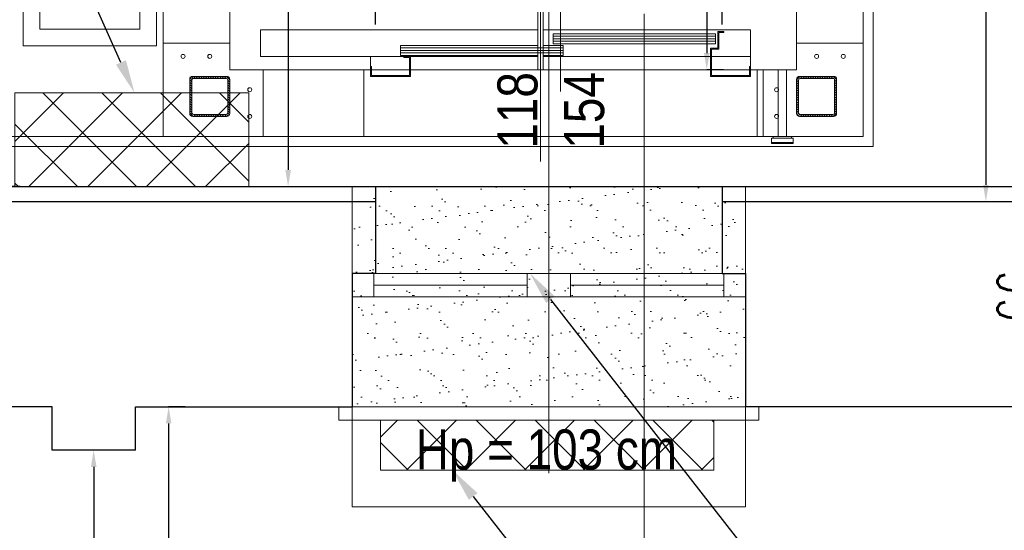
# Model space of a CAD drawing. Header units: millimetres. Extents: x 402 to 79005, y -7782 to 89952.
# Tile 236 of 256: x 26233 to 26528, y 36652 to 36805. Entities that reach past the tile are written whole.
import ezdxf
from ezdxf import colors
from ezdxf.entities.mleader import LeaderData, LeaderLine
from ezdxf.math import Vec2, Vec3

# ---------------------------------------------------------------- set-up
doc = ezdxf.new("R2010")
doc.units = ezdxf.units.MM
doc.header["$LTSCALE"] = 10
doc.linetypes.add('ACAD_ISO04W100', pattern=[30, 24, -3, 0, -3])
doc.linetypes.add('DASHED', pattern=[19.05, 12.7, -6.35])
doc.layers.get('0').update_dxf_attribs({"lineweight": 0})
doc.layers.get('Defpoints').update_dxf_attribs({"color": 253})
for name, color, linetype, lineweight in [('0_A_DŹWIG OSOBOWY', 5, 'Continuous', 0), ('0_A_GRZEJNKI', 6, 'Continuous', 0), ('0_A_OKNA ISTNIEJACE', 7, 'Continuous', 0), ('0_A_PRZEKRÓJ', 5, 'Continuous', 0), ('0_A_WYMIAROWANIE', 1, 'Continuous', 5), ('0_A_ŚCIANY ', 253, 'Continuous', 30), ('0_KANAŁ KLIMATYZACYJNO-WENTYLACYJNY', 7, 'Continuous', 0), ('0_OPISY', 1, 'Continuous', 0), ('0_PROJ DEMONTAŻE', 10, 'Continuous', 0), ('0_PROJ WYBURZENIA', 1, 'Continuous', 0), ('0_SZKLANA ELEWACJA SZYBU WINDOWEGO', 132, 'Continuous', 0), ('0_wymiarowanie', 1, 'Continuous', 0), ('A_SZYB WINDOWY', 7, 'Continuous', 0), ('AS_Belki', 145, 'Continuous', 0), ('AS_Blachy', 30, 'Continuous', 0), ('WIDOKI', 7, 'Continuous', 13)]:
    doc.layers.add(name, color=color, linetype=linetype, lineweight=lineweight)
doc.styles.add('SIMPLEXD', font='simplex.shx', dxfattribs={"width": 0.6})
doc.styles.get("Standard").update_dxf_attribs({"font": 'arial.ttf'})
doc.dimstyles.new('1-100', dxfattribs={"dimtxt": 16, "dimasz": 5, "dimexe": 0, "dimexo": 0, "dimgap": 5, "dimtad": 1, "dimdec": 1, "dimtxsty": 'SIMPLEXD', "dimcen": 5, "dimclrt": 256, "dimadec": 0, "dimazin": 0, "dimtfac": 1, "dimtdec": 0, "dimtix": 1, "dimtmove": 1, "dimatfit": 3, "dimldrblk": 'LP', "dimfxl": 0, "dimarcsym": 0})

# ---------------------------------------------------------------- blocks, each defined once
blk = doc.blocks.new('*D3720')
at = {"layer": '0_A_WYMIAROWANIE', "color": 0, "lineweight": -2}
for p, q in [((26572.52, 37520.12), (26567.52, 37520.12)), ((26567.52, 37515.12), (26567.52, 36755.12)), ((26562.52, 36750.12), (26567.52, 36750.12))]:
    blk.add_line(p, q, dxfattribs=at)
at = {"layer": '0_A_WYMIAROWANIE', "color": 0, "lineweight": 9}
for points in [[(26568.35, 37515.12), (26566.69, 37515.12), (26567.52, 37520.12)], [(26566.69, 36755.12), (26568.35, 36755.12), (26567.52, 36750.12)]]:
    blk.add_solid(points, dxfattribs=at)
at = {"layer": 'Defpoints', "color": 0, "lineweight": 9}
for p in [(26592.65, 37520.12), (26092.65, 36750.12), (26567.52, 36750.12)]:
    blk.add_point(p, dxfattribs=at)
at = {"layer": '0_A_WYMIAROWANIE', "insert": (26554.52, 37135.12), "char_height": 16, "attachment_point": 5, "rotation": 90, "style": 'SIMPLEXD'}
blk.add_mtext('770', dxfattribs=at)
blk = doc.blocks.new('LP')
for p, q in [((0, 1), (0, 0)), ((0, 0), (-1, 0)), ((0, -1), (0, 0)), ((0, 0), (1, 0))]:
    blk.add_line(p, q)
at = {"const_width": 0.2}
blk.add_lwpolyline([(0.707, 0.707), (-0.707, -0.707)], dxfattribs=at)
blk = doc.blocks.new('*D3721')
at = {"layer": '0_A_WYMIAROWANIE', "color": 0, "lineweight": -2}
for p, q in [((26443.65, 36803.17), (26443.65, 36808.17)), ((26587.65, 36808.17), (26448.65, 36808.17)), ((26592.65, 36803.17), (26592.65, 36808.17))]:
    blk.add_line(p, q, dxfattribs=at)
at = {"layer": '0_A_WYMIAROWANIE', "color": 0, "lineweight": 9}
for points in [[(26448.65, 36809.01), (26448.65, 36807.34), (26443.65, 36808.17)], [(26587.65, 36807.34), (26587.65, 36809.01), (26592.65, 36808.17)]]:
    blk.add_solid(points, dxfattribs=at)
at = {"layer": 'Defpoints', "color": 0, "lineweight": 9}
for p in [(26443.65, 36808.17), (26443.65, 36754.62), (26592.65, 36750.12)]:
    blk.add_point(p, dxfattribs=at)
at = {"layer": '0_A_WYMIAROWANIE', "insert": (26518.15, 36821.17), "char_height": 16, "attachment_point": 5, "style": 'SIMPLEXD'}
blk.add_mtext('149', dxfattribs=at)
blk = doc.blocks.new('*D3722')
at = {"layer": '0_A_WYMIAROWANIE', "color": 0, "lineweight": -2}
for p, q in [((26339.65, 36803.17), (26339.65, 36808.17)), ((26438.65, 36808.17), (26344.65, 36808.17)), ((26443.65, 36803.17), (26443.65, 36808.17))]:
    blk.add_line(p, q, dxfattribs=at)
at = {"layer": '0_A_WYMIAROWANIE', "color": 0, "lineweight": 9}
for points in [[(26344.65, 36809.01), (26344.65, 36807.34), (26339.65, 36808.17)], [(26438.65, 36807.34), (26438.65, 36809.01), (26443.65, 36808.17)]]:
    blk.add_solid(points, dxfattribs=at)
at = {"layer": 'Defpoints', "color": 0, "lineweight": 9}
for p in [(26339.65, 36808.17), (26443.65, 36754.62), (26339.65, 36752.3)]:
    blk.add_point(p, dxfattribs=at)
at = {"layer": '0_A_WYMIAROWANIE', "insert": (26391.65, 36821.17), "char_height": 16, "attachment_point": 5, "style": 'SIMPLEXD'}
blk.add_mtext('104', dxfattribs=at)
blk = doc.blocks.new('*D3723')
at = {"layer": '0_A_WYMIAROWANIE', "color": 0, "lineweight": -2}
for p, q in [((26197.65, 36803.17), (26197.65, 36808.17)), ((26334.65, 36808.17), (26202.65, 36808.17)), ((26339.65, 36803.17), (26339.65, 36808.17))]:
    blk.add_line(p, q, dxfattribs=at)
at = {"layer": '0_A_WYMIAROWANIE', "color": 0, "lineweight": 9}
for points in [[(26202.65, 36809.01), (26202.65, 36807.34), (26197.65, 36808.17)], [(26334.65, 36807.34), (26334.65, 36809.01), (26339.65, 36808.17)]]:
    blk.add_solid(points, dxfattribs=at)
at = {"layer": 'Defpoints', "color": 0, "lineweight": 9}
for p in [(26197.65, 36808.17), (26339.65, 36752.3), (26197.65, 36750.86)]:
    blk.add_point(p, dxfattribs=at)
at = {"layer": '0_A_WYMIAROWANIE', "insert": (26268.65, 36821.17), "char_height": 16, "attachment_point": 5, "style": 'SIMPLEXD'}
blk.add_mtext('142', dxfattribs=at)
blk = doc.blocks.new('*D3728')
at = {"layer": '0_A_WYMIAROWANIE', "color": 0, "lineweight": -2}
for p, q in [((26308.45, 37135.62), (26313.45, 37135.62)), ((26313.45, 37130.62), (26313.45, 36759.62)), ((26308.45, 36754.62), (26313.45, 36754.62))]:
    blk.add_line(p, q, dxfattribs=at)
at = {"layer": '0_A_WYMIAROWANIE', "color": 0, "lineweight": 9}
for points in [[(26314.29, 37130.62), (26312.62, 37130.62), (26313.45, 37135.62)], [(26312.62, 36759.62), (26314.29, 36759.62), (26313.45, 36754.62)]]:
    blk.add_solid(points, dxfattribs=at)
at = {"layer": 'Defpoints', "color": 0, "lineweight": 9}
for p in [(26294.14, 37135.62), (26294.14, 36754.62), (26313.45, 36754.62)]:
    blk.add_point(p, dxfattribs=at)
at = {"layer": '0_A_WYMIAROWANIE', "insert": (26300.45, 36945.12), "char_height": 16, "attachment_point": 5, "rotation": 90, "style": 'SIMPLEXD'}
blk.add_mtext('381', dxfattribs=at)
blk = doc.blocks.new('*D3731')
at = {"layer": '0_A_WYMIAROWANIE', "color": 0, "lineweight": -2}
for p, q in [((26233.12, 37597.62), (26228.12, 37597.62)), ((26228.12, 37592.62), (26228.12, 36759.62)), ((26233.12, 36754.62), (26228.12, 36754.62))]:
    blk.add_line(p, q, dxfattribs=at)
at = {"layer": '0_A_WYMIAROWANIE', "color": 0, "lineweight": 9}
for points in [[(26228.95, 37592.62), (26227.29, 37592.62), (26228.12, 37597.62)], [(26227.29, 36759.62), (26228.95, 36759.62), (26228.12, 36754.62)]]:
    blk.add_solid(points, dxfattribs=at)
at = {"layer": 'Defpoints', "color": 0, "lineweight": 9}
for p in [(26235.65, 37597.62), (26228.12, 36754.62), (26279.21, 36754.62)]:
    blk.add_point(p, dxfattribs=at)
at = {"layer": '0_A_WYMIAROWANIE', "insert": (26215.12, 37176.12), "char_height": 16, "attachment_point": 5, "rotation": 90, "style": 'SIMPLEXD'}
blk.add_mtext('843', dxfattribs=at)
blk = doc.blocks.new('*D3737')
at = {"layer": '0_A_WYMIAROWANIE', "color": 0, "lineweight": -2}
for p, q in [((26542.19, 36754.62), (26547.19, 36754.62)), ((26547.19, 36749.62), (26547.19, 36693.62)), ((26542.19, 36688.62), (26547.19, 36688.62))]:
    blk.add_line(p, q, dxfattribs=at)
at = {"layer": '0_A_WYMIAROWANIE', "color": 0, "lineweight": 9}
for points in [[(26548.02, 36749.62), (26546.36, 36749.62), (26547.19, 36754.62)], [(26546.36, 36693.62), (26548.02, 36693.62), (26547.19, 36688.62)]]:
    blk.add_solid(points, dxfattribs=at)
at = {"layer": 'Defpoints', "color": 0, "lineweight": 9}
for p in [(26439.39, 36754.62), (26445.95, 36688.62), (26547.19, 36688.62)]:
    blk.add_point(p, dxfattribs=at)
at = {"layer": '0_A_WYMIAROWANIE', "insert": (26534.19, 36721.62), "char_height": 16, "attachment_point": 5, "rotation": 90, "style": 'SIMPLEXD'}
blk.add_mtext('66', dxfattribs=at)
blk = doc.blocks.new('*D3740')
at = {"layer": '0_A_WYMIAROWANIE', "color": 0, "lineweight": -2}
for p, q in [((26255.15, 36675.62), (26255.15, 36675.62)), ((26255.15, 36670.62), (26255.15, 36469.62)), ((26250.15, 36464.62), (26255.15, 36464.62))]:
    blk.add_line(p, q, dxfattribs=at)
at = {"layer": '0_A_WYMIAROWANIE', "color": 0, "lineweight": 9}
for points in [[(26255.99, 36670.62), (26254.32, 36670.62), (26255.15, 36675.62)], [(26254.32, 36469.62), (26255.99, 36469.62), (26255.15, 36464.62)]]:
    blk.add_solid(points, dxfattribs=at)
at = {"layer": 'Defpoints', "color": 0, "lineweight": 9}
for p in [(26255.15, 36675.62), (26244.18, 36464.62), (26255.15, 36464.62)]:
    blk.add_point(p, dxfattribs=at)
at = {"layer": '0_A_WYMIAROWANIE', "insert": (26242.15, 36570.12), "char_height": 16, "attachment_point": 5, "rotation": 90, "style": 'SIMPLEXD'}
blk.add_mtext('211', dxfattribs=at)
blk = doc.blocks.new('*D3741')
at = {"layer": '0_A_WYMIAROWANIE', "color": 0, "lineweight": -2}
for p, q in [((26282.62, 36688.62), (26277.62, 36688.62)), ((26277.62, 36683.62), (26277.62, 36469.62)), ((26282.62, 36464.62), (26277.62, 36464.62))]:
    blk.add_line(p, q, dxfattribs=at)
at = {"layer": '0_A_WYMIAROWANIE', "color": 0, "lineweight": 9}
for points in [[(26278.45, 36683.62), (26276.79, 36683.62), (26277.62, 36688.62)], [(26276.79, 36469.62), (26278.45, 36469.62), (26277.62, 36464.62)]]:
    blk.add_solid(points, dxfattribs=at)
at = {"layer": 'Defpoints', "color": 0, "lineweight": 9}
for p in [(26300.15, 36688.62), (26277.62, 36464.62), (26297.53, 36464.62)]:
    blk.add_point(p, dxfattribs=at)
at = {"layer": '0_A_WYMIAROWANIE', "insert": (26264.62, 36576.62), "char_height": 16, "attachment_point": 5, "rotation": 90, "style": 'SIMPLEXD'}
blk.add_mtext('224', dxfattribs=at)
blk = doc.blocks.new('zw$BBA8')
for p, q in [((630.1, 106.1), (630.1, 3306.1)), ((-501.9, 3231.1), (-501.9, 181.1)), ((1598.1, 181.1), (1598.1, 3231.1)), ((-301.9, 381.1), (-301.9, 3031.1)), ((1398.1, 3031.1), (1398.1, 381.1)), ((622.1, 2090.1), (622.1, 381.1)), ((638.1, 381.1), (638.1, 2090.1)), ((-301.9, 991.1), (-301.9, 381.1)), ((1398.1, 381.1), (1398.1, 837.4)), ((690.1, 691.1), (690.1, 316.1)), ((622.1, 501.1), (-209.9, 501.1)), ((-209.9, 501.1), (-209.9, 421.1)), ((1260.1, 501.1), (638.1, 501.1)), ((1155, 489.1), (667.6, 489.1)), ((667.6, 489.1), (667.6, 459.1)), ((667.6, 481.6), (1155.1, 481.6)), ((667.6, 474.1), (1155.1, 474.1)), ((1155, 459.1), (1155, 489.1)), ((1180.1, 496.1), (1162.1, 496.1)), ((1162.1, 496.1), (1162.1, 446.1)), ((1165.1, 493.1), (1180.1, 493.1)), ((1165.1, 443.1), (1165.1, 493.1)), ((1180.1, 493.1), (1180.1, 496.1)), ((1260.1, 421.1), (1260.1, 501.1)), ((622.1, 454.1), (210.1, 454.1)), ((210.1, 454.1), (210.1, 424.1)), ((210.1, 446.6), (697.6, 446.6)), ((697.5, 454.1), (638.1, 454.1)), ((667.6, 466.6), (1155.1, 466.6)), ((667.6, 459.1), (1155, 459.1)), ((697.5, 424.1), (697.5, 454.1)), ((1140.1, 446.1), (1140.1, 361.1)), ((1162.1, 446.1), (1140.1, 446.1)), ((1143.1, 364.1), (1143.1, 443.1)), ((1143.1, 443.1), (1165.1, 443.1)), ((-209.9, 421.1), (622.1, 421.1)), ((120.1, 421.1), (120.1, 391.1)), ((220.1, 421.1), (120.1, 421.1)), ((210.1, 439.1), (697.6, 439.1)), ((210.1, 431.6), (697.6, 431.6)), ((210.1, 424.1), (622.1, 424.1)), ((240.1, 421.1), (220.1, 421.1)), ((220.1, 421.1), (220.1, 418.1)), ((220.1, 418.1), (237.1, 418.1)), ((237.1, 418.1), (237.1, 364.1)), ((240.1, 361.1), (240.1, 421.1)), ((622.1, 421.1), (240.1, 421.1)), ((638.1, 424.1), (697.5, 424.1)), ((638.1, 421.1), (1140.1, 421.1)), ((1140.1, 421.1), (638.1, 421.1)), ((1143.1, 421.1), (1260.1, 421.1)), ((1260.1, 421.1), (1143.1, 421.1)), ((1260.1, 391.1), (1260.1, 421.1)), ((123.1, 391.1), (120.1, 391.1)), ((120.1, 391.1), (120.1, 361.1)), ((123.1, 364.1), (123.1, 391.1)), ((1260.1, 391.1), (1257.1, 391.1)), ((1257.1, 391.1), (1257.1, 364.1)), ((1260.1, 361.1), (1260.1, 391.1)), ((-301.9, 381.1), (120.1, 381.1)), ((100.1, 381.1), (-301.9, 381.1)), ((100.1, 181.1), (100.1, 381.1)), ((100.1, 381.1), (100.1, 301.1)), ((120.1, 381.1), (100.1, 381.1)), ((120.1, 361.1), (240.1, 361.1)), ((237.1, 381.1), (123.1, 381.1)), ((237.1, 364.1), (123.1, 364.1)), ((1140.1, 381.1), (240.1, 381.1)), ((622.1, 381.1), (638.1, 381.1)), ((1140.1, 361.1), (1260.1, 361.1)), ((1257.1, 381.1), (1143.1, 381.1)), ((1257.1, 364.1), (1143.1, 364.1)), ((1260.1, 381.1), (1398.1, 381.1)), ((1280.1, 381.1), (1260.1, 381.1)), ((1342.6, 381.1), (1280.1, 381.1)), ((1280.1, 381.1), (1280.1, 181.1)), ((1280.1, 301.1), (1280.1, 381.1)), ((1367.6, 381.1), (1342.6, 381.1)), ((1342.6, 181.1), (1342.6, 381.1)), ((1398.1, 381.1), (1367.6, 381.1)), ((1367.6, 381.1), (1367.6, 181.1)), ((100.1, 301.1), (100.1, 181.1)), ((1280.1, 181.1), (1280.1, 301.1)), ((-501.9, 181.1), (-301.9, 181.1)), ((-301.9, 181.1), (100.1, 181.1)), ((100.1, 181.1), (1280.1, 181.1)), ((1280.1, 181.1), (1342.6, 181.1)), ((1327.6, 181.1), (1327.6, 176.1)), ((1382.6, 181.1), (1327.6, 181.1)), ((1342.6, 181.1), (1367.6, 181.1)), ((1367.6, 181.1), (1398.1, 181.1)), ((1382.6, 176.1), (1382.6, 181.1)), ((1398.1, 181.1), (1598.1, 181.1)), ((1322.6, 176.1), (1322.6, 163.1)), ((1387.6, 176.1), (1322.6, 176.1)), ((1322.6, 163.1), (1322.6, 160.1)), ((1387.6, 163.1), (1322.6, 163.1)), ((1322.6, 163.1), (1387.6, 163.1)), ((1322.6, 160.1), (1387.6, 160.1)), ((1327.6, 176.1), (1382.6, 176.1)), ((1387.6, 163.1), (1387.6, 176.1)), ((1387.6, 160.1), (1387.6, 163.1))]:
    blk.add_line(p, q)
blk = doc.blocks.new('*D3957')
at = {"layer": '0_wymiarowanie', "color": 0, "lineweight": -2}
for p, q in [((26444.01, 37054.66), (26439.01, 37054.66)), ((26439.01, 37049.66), (26439.01, 36794.66)), ((26444.01, 36789.66), (26439.01, 36789.66))]:
    blk.add_line(p, q, dxfattribs=at)
at = {"layer": '0_wymiarowanie', "color": 0, "lineweight": 9}
for points in [[(26439.85, 37049.66), (26438.18, 37049.66), (26439.01, 37054.66)], [(26438.18, 36794.66), (26439.85, 36794.66), (26439.01, 36789.66)]]:
    blk.add_solid(points, dxfattribs=at)
at = {"layer": 'Defpoints', "color": 0, "lineweight": 9}
for p in [(26453.11, 37054.66), (26439.01, 36789.66), (26447.08, 36789.66)]:
    blk.add_point(p, dxfattribs=at)
at = {"layer": '0_wymiarowanie', "insert": (26426.01, 36922.16), "char_height": 16, "attachment_point": 5, "rotation": 90, "style": 'SIMPLEXD'}
blk.add_mtext('265', dxfattribs=at)
blk = doc.blocks.new('*D4047')
at = {"layer": '0_A_WYMIAROWANIE', "color": 0, "lineweight": -2}
for p, q in [((26517.71, 37077.66), (26522.71, 37077.66)), ((26522.71, 37072.66), (26522.71, 36755.12)), ((26517.71, 36750.12), (26522.71, 36750.12))]:
    blk.add_line(p, q, dxfattribs=at)
at = {"layer": '0_A_WYMIAROWANIE', "color": 0, "lineweight": 9}
for points in [[(26523.54, 37072.66), (26521.88, 37072.66), (26522.71, 37077.66)], [(26521.88, 36755.12), (26523.54, 36755.12), (26522.71, 36750.12)]]:
    blk.add_solid(points, dxfattribs=at)
at = {"layer": 'Defpoints', "color": 0, "lineweight": 9}
for p in [(26488.95, 37077.66), (26488.95, 36750.12), (26522.71, 36750.12)]:
    blk.add_point(p, dxfattribs=at)
at = {"layer": '0_A_WYMIAROWANIE', "insert": (26508.19, 36913.89), "char_height": 16, "attachment_point": 5, "rotation": 90, "style": 'SIMPLEXD'}
blk.add_mtext('327,5', dxfattribs=at)

msp = doc.modelspace()

# ---------------------------------------------------------------- hatches: boundary and pattern name
at = {"layer": '0_PROJ DEMONTAŻE', "ltscale": 100}
h = msp.add_hatch(dxfattribs=at)
h.set_pattern_fill('ANSI37', color=256, scale=100, style=0)
h.set_pattern_definition([(45, (39395.153, 33226.388), (-8.838835, 8.838835), []), (135, (39395.153, 33226.388), (-8.838835, -8.838835), [])])
h.paths.add_polyline_path([(26231.532, 36754.619), (26301.653, 36754.619), (26301.653, 36782.708), (26231.532, 36782.708)])
at = {"layer": '0_PROJ WYBURZENIA', "ltscale": 100}
h = msp.add_hatch(dxfattribs=at)
h.set_pattern_fill('AR-SAND', color=256, scale=0.2, style=0)
h.set_pattern_definition([(37.5, (-2327.918, -8476.062), (-0.3200063, 9.7882647), [0, -7.7216, 0, -8.636, 0, -8.255]), (7.5, (-2327.918, -8476.062), (8.9904657, 14.336502), [0, -4.1656, 0, -6.9596, 0, -2.667]), (327.5, (-2334.167, -8476.062), (15.8198474, 0.0287437), [0, -2.54, 0, -9.144, 0, -11.938]), (317.5, (-2334.167, -8476.062), (15.271129, 4.4585865), [0, -1.27, 0, -5.9944, 0, -6.858])])
h.paths.add_polyline_path([(26332.653, 36688.619), (26450.61, 36688.619), (26450.61, 36754.619), (26332.653, 36754.619)])
at = {"layer": '0_PROJ WYBURZENIA', "lineweight": 0, "ltscale": 100}
h = msp.add_hatch(dxfattribs=at)
h.set_pattern_fill('ANSI37', color=256, scale=100, style=0)
h.set_pattern_definition([(45, (27445.222, 38826.557), (-8.838835, 8.838835), []), (135, (27445.222, 38826.557), (-8.838835, -8.838835), [])])
h.paths.add_polyline_path([(26341.153, 36669.619), (26441.153, 36669.619), (26441.153, 36684.619), (26341.153, 36684.619)])
at = {"layer": 'AS_Belki'}
h = msp.add_hatch(dxfattribs=at)
h.set_pattern_fill('HYPECUTREGION', color=10, scale=0.5, angle=270, style=0, pattern_type=2)
h.set_pattern_definition([(315, (26323.57455, 36781.65965), (0.3535534, 0.3535534), [])])
h.paths.add_polyline_path([(26295.953, 36776.56), (26295.953, 36786.76, 0.4142136), (26295.053, 36787.66), (26284.853, 36787.66, 0.4142136), (26283.953, 36786.76), (26283.953, 36776.56, 0.4142136), (26284.853, 36775.66), (26295.053, 36775.66, 0.4142136)], flags=0)
h.paths.add_polyline_path([(26295.353, 36786.46), (26295.353, 36776.86, -0.4142136), (26294.753, 36776.26), (26285.153, 36776.26, -0.4142136), (26284.553, 36776.86), (26284.553, 36786.46, -0.4142136), (26285.153, 36787.06), (26294.753, 36787.06, -0.4142136)], flags=0)
h = msp.add_hatch(dxfattribs=at)
h.set_pattern_fill('HYPECUTREGION', color=10, scale=0.5, angle=270, style=0, pattern_type=2)
h.set_pattern_definition([(225, (26438.3318, 36781.65965), (-0.3535534, 0.3535534), [])])
h.paths.add_polyline_path([(26465.953, 36776.56), (26465.953, 36786.76, -0.4142136), (26466.853, 36787.66), (26477.053, 36787.66, -0.4142136), (26477.953, 36786.76), (26477.953, 36776.56, -0.4142136), (26477.053, 36775.66), (26466.853, 36775.66, -0.4142136)], flags=0)
h.paths.add_polyline_path([(26466.553, 36786.46), (26466.553, 36776.86, 0.4142136), (26467.153, 36776.26), (26476.753, 36776.26, 0.4142136), (26477.353, 36776.86), (26477.353, 36786.46, 0.4142136), (26476.753, 36787.06), (26467.153, 36787.06, 0.4142136)], flags=0)

# ---------------------------------------------------------------- linework, layer by layer
at = {"color": 1, "linetype": 'DASHED', "lineweight": 0}
msp.add_lwpolyline([(26450.653, 36688.619), (26450.653, 36658.619), (26332.653, 36658.619), (26332.653, 36688.619)], dxfattribs=at)
at = {"layer": '0_A_DŹWIG OSOBOWY', "lineweight": 0}
for points in [[(26275.953, 37074.66), (26485.953, 37074.66), (26485.953, 36769.66), (26275.953, 36769.66)], [(26295.953, 36789.66), (26465.953, 36789.66), (26465.953, 37054.66), (26295.953, 37054.66)]]:
    msp.add_lwpolyline(points, close=True, dxfattribs=at)
at = {"layer": '0_A_GRZEJNKI', "lineweight": 0}
msp.add_lwpolyline([(26341.153, 36684.619), (26441.153, 36684.619), (26441.153, 36669.619), (26341.153, 36669.619), (26341.153, 36684.619)], dxfattribs=at)
at = {"layer": '0_A_OKNA ISTNIEJACE', "color": 1, "lineweight": 0}
for points in [[(26332.653, 36721.619), (26450.653, 36721.619), (26450.653, 36728.619), (26332.653, 36728.619), (26332.653, 36721.619)], [(26385.153, 36725.118), (26339.153, 36725.118)], [(26385.153, 36725.118), (26339.197, 36725.118)], [(26444.11, 36725.118), (26398.153, 36725.118)]]:
    msp.add_lwpolyline(points, dxfattribs=at)
for points in [[(26332.653, 36728.617), (26339.153, 36728.617), (26339.153, 36721.619), (26332.653, 36721.619)], [(26385.153, 36728.617), (26391.653, 36728.617), (26391.653, 36721.619), (26385.153, 36721.619)], [(26391.653, 36728.617), (26398.153, 36728.617), (26398.153, 36721.619), (26391.653, 36721.619)], [(26444.11, 36728.617), (26450.61, 36728.617), (26450.61, 36721.619), (26444.11, 36721.619)]]:
    msp.add_lwpolyline(points, close=True, dxfattribs=at)
at = {"layer": '0_A_PRZEKRÓJ', "linetype": 'ACAD_ISO04W100', "lineweight": 9}
msp.add_lwpolyline([(26294.097, 37637.615), (26294.097, 37106.518), (26420.243, 37106.518), (26420.243, 36358.249)], dxfattribs=at)
at = {"layer": '0_A_PRZEKRÓJ', "color": 1, "lineweight": 0}
for points in [[(26391.653, 36668.762), (26391.653, 36811.003)], [(26444.11, 36725.118), (26398.153, 36725.118)], [(26332.653, 36688.619), (26328.653, 36688.619), (26328.653, 36684.619), (26450.653, 36684.619), (26454.653, 36684.619), (26454.653, 36688.619)]]:
    msp.add_lwpolyline(points, dxfattribs=at)
at = {"layer": '0_A_WYMIAROWANIE', "lineweight": 9}
msp.add_lwpolyline([(26208.953, 37077.66), (26488.953, 37077.66), (26488.953, 36766.66), (26208.953, 36766.66)], close=True, dxfattribs=at)
at = {"layer": '0_A_ŚCIANY ', "lineweight": 30}
msp.add_line((26697.835, 36688.619), (26450.653, 36688.619), dxfattribs=at)
for points in [[(25997.153, 37221.198), (25997.153, 36754.619), (26588.153, 36754.619), (26588.153, 37522.198)], [(26443.653, 36750.119), (26592.653, 36750.119), (26592.653, 37520.119)], [(26339.653, 36754.619), (26339.653, 36728.619)], [(26443.653, 36754.619), (26443.653, 36728.619)], [(26197.653, 36750.119), (26339.653, 36750.119)], [(26339.653, 36728.619), (26332.653, 36728.619), (26332.653, 36688.619)], [(26443.653, 36728.619), (26450.653, 36728.619), (26450.653, 36688.619)], [(26267.653, 36675.619), (26242.653, 36675.619), (26242.653, 36688.619), (26204.153, 36688.619), (26204.153, 36688.619)], [(26267.653, 36675.619), (26267.653, 36688.619), (26332.653, 36688.619), (26332.653, 36688.619)]]:
    msp.add_lwpolyline(points, dxfattribs=at)
at = {"layer": '0_KANAŁ KLIMATYZACYJNO-WENTYLACYJNY', "ltscale": 10}
msp.add_lwpolyline([(26273.953, 36916.815), (26233.953, 36916.815), (26233.953, 36796.815), (26273.953, 36796.815)], close=True, dxfattribs=at)
msp.add_lwpolyline([(26268.953, 36911.815), (26238.953, 36911.815), (26238.953, 36801.815), (26268.953, 36801.815), (26268.953, 36911.815)], dxfattribs=at)
at = {"layer": '0_PROJ DEMONTAŻE', "linetype": 'DASHED', "lineweight": 0}
msp.add_lwpolyline([(26341.153, 36669.619), (26441.153, 36669.619), (26441.153, 36684.619), (26341.153, 36684.619)], close=True, dxfattribs=at)
at = {"layer": '0_PROJ WYBURZENIA', "linetype": 'DASHED'}
for points in [[(26231.532, 36754.619), (26301.653, 36754.619), (26301.653, 36782.708), (26231.532, 36782.708)], [(26332.653, 36688.619), (26450.61, 36688.619), (26450.61, 36754.619), (26332.653, 36754.619)]]:
    msp.add_lwpolyline(points, close=True, dxfattribs=at)
at = {"layer": '0_SZKLANA ELEWACJA SZYBU WINDOWEGO'}
for points in [[(26208.953, 37077.66), (26488.953, 37077.66), (26488.953, 36766.66), (26208.953, 36766.66)], [(26211.953, 37074.66), (26485.953, 37074.66), (26485.953, 36769.66), (26211.953, 36769.66)]]:
    msp.add_lwpolyline(points, close=True, dxfattribs=at)
at = {"layer": 'AS_Belki', "color": 10, "linetype": 'ACAD_ISO04W100', "ltscale": 0.25}
for p, q in [((26283.953, 36787.66), (26283.953, 36787.66)), ((26477.953, 36787.66), (26477.953, 36787.66))]:
    msp.add_line(p, q, dxfattribs=at)
at = {"layer": 'AS_Belki', "linetype": 'Continuous', "ltscale": 0.25}
for p, q in [((26283.953, 36786.76), (26283.953, 36776.56)), ((26284.553, 36776.86), (26284.553, 36786.46)), ((26295.053, 36787.66), (26284.853, 36787.66)), ((26285.153, 36787.06), (26294.753, 36787.06)), ((26295.353, 36786.46), (26295.353, 36776.86)), ((26295.953, 36786.76), (26295.953, 36776.56)), ((26465.953, 36786.76), (26465.953, 36776.56)), ((26466.553, 36786.46), (26466.553, 36776.86)), ((26466.853, 36787.66), (26477.053, 36787.66)), ((26476.753, 36787.06), (26467.153, 36787.06)), ((26477.353, 36776.86), (26477.353, 36786.46)), ((26477.953, 36786.76), (26477.953, 36776.56)), ((26284.853, 36775.66), (26295.053, 36775.66)), ((26294.753, 36776.26), (26285.153, 36776.26)), ((26477.053, 36775.66), (26466.853, 36775.66)), ((26467.153, 36776.26), (26476.753, 36776.26))]:
    msp.add_line(p, q, dxfattribs=at)
for centre, start, end in [((26284.853, 36786.76), 90, 180), ((26295.053, 36786.76), 0, 90), ((26466.853, 36786.76), 90, 180), ((26477.053, 36786.76), 0, 90), ((26284.853, 36776.56), 180, 270), ((26295.053, 36776.56), 270, 0), ((26466.853, 36776.56), 180, 270), ((26477.053, 36776.56), 270, 0)]:
    msp.add_arc(centre, 0.9, start, end, dxfattribs=at)
at = {"layer": 'AS_Belki', "linetype": 'Continuous', "ltscale": 0.25, "extrusion": (-1.13465e-13, 4.70906e-14, -1)}
msp.add_arc((-26285.153, 36786.46, 0), 0.6, 0, 90, dxfattribs=at)
at = {"layer": 'AS_Belki', "linetype": 'Continuous', "ltscale": 0.25, "extrusion": (1.92393e-13, 7.57912e-14, -1)}
msp.add_arc((-26294.753, 36786.46, 0), 0.6, 90, 180, dxfattribs=at)
at = {"layer": 'AS_Belki', "linetype": 'Continuous', "ltscale": 0.25, "extrusion": (-1.92393e-13, 7.57912e-14, -1)}
msp.add_arc((-26467.153, 36786.46, 0), 0.6, 0, 90, dxfattribs=at)
at = {"layer": 'AS_Belki', "linetype": 'Continuous', "ltscale": 0.25, "extrusion": (1.13465e-13, 4.70906e-14, -1)}
msp.add_arc((-26476.753, 36786.46, 0), 0.6, 90, 180, dxfattribs=at)
at = {"layer": 'AS_Belki', "linetype": 'Continuous', "ltscale": 0.25, "extrusion": (-7.55692e-14, -3.13938e-14, -1)}
msp.add_arc((-26285.153, 36776.86, 0), 0.6, 270, 0, dxfattribs=at)
at = {"layer": 'AS_Belki', "linetype": 'Continuous', "ltscale": 0.25, "extrusion": (7.87064e-14, -1.89478e-13, -1)}
msp.add_arc((-26294.753, 36776.86, 0), 0.6, 180, 270, dxfattribs=at)
at = {"layer": 'AS_Belki', "linetype": 'Continuous', "ltscale": 0.25, "extrusion": (-7.87064e-14, -1.89478e-13, -1)}
msp.add_arc((-26467.153, 36776.86, 0), 0.6, 270, 0, dxfattribs=at)
at = {"layer": 'AS_Belki', "linetype": 'Continuous', "ltscale": 0.25, "extrusion": (7.55692e-14, -3.13938e-14, -1)}
msp.add_arc((-26476.753, 36776.86), 0.6, 180, 270, dxfattribs=at)
at = {"layer": 'AS_Blachy', "linetype": 'Continuous', "ltscale": 0.25}
for p, q in [((26295.953, 36797.66), (26275.953, 36797.66)), ((26465.953, 36797.66), (26485.953, 36797.66)), ((26305.953, 36769.66), (26305.953, 36789.66)), ((26455.953, 36769.66), (26455.953, 36789.66))]:
    msp.add_line(p, q, dxfattribs=at)
at = {"layer": 'WIDOKI'}
for centre in [(26281.953, 36793.66), (26289.953, 36793.66), (26471.953, 36793.66), (26479.953, 36793.66), (26301.953, 36783.66), (26459.953, 36783.66), (26301.953, 36775.66), (26459.953, 36775.66)]:
    msp.add_circle(centre, 0.6, dxfattribs=at)

# ---------------------------------------------------------------- block references
at = {"layer": 'A_SZYB WINDOWY', "xscale": 0.09999999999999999, "yscale": 0.09999999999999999, "zscale": 0.09999999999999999}
msp.add_blockref('zw$BBA8', (26326.147, 36751.549), dxfattribs=at)

# ---------------------------------------------------------------- texts
at = {"color": 1, "lineweight": 30, "ltscale": 100, "insert": (26376.223, 36777.482), "char_height": 12, "width": 185.4507, "attachment_point": 2, "rotation": 90}
msp.add_mtext('{\\fArial Narrow|b0|i0|c238|p34;118\\P154}', dxfattribs=at)
at = {"color": 1, "lineweight": 30, "ltscale": 100, "insert": (26390.904, 36681.827), "char_height": 12, "width": 185.4507, "attachment_point": 2}
msp.add_mtext('{\\fArial Narrow|b0|i0|c238|p34;Hp = 103 cm}', dxfattribs=at)

# ---------------------------------------------------------------- dimensions: what is measured, and where the dimension line sits
at = {"layer": '0_A_WYMIAROWANIE', "color": 1}
for base, p1, p2, picture, middle in [((26228.119, 36754.619), (26235.655, 37597.619), (26279.211, 36754.619), '*D3731', (26215.119, 37176.119)), ((26567.521, 36750.119), (26592.653, 37520.119), (26092.653, 36750.119), '*D3720', (26554.521, 37135.119)), ((26313.454, 36754.619), (26294.136, 37135.619), (26294.136, 36754.619), '*D3728', (26300.454, 36945.119)), ((26522.709, 36750.119), (26488.953, 37077.66), (26488.953, 36750.119), '*D4047', (26508.185, 36913.889)), ((26547.189, 36688.619), (26439.388, 36754.619), (26445.945, 36688.619), '*D3737', (26534.189, 36721.619))]:
    dim = msp.add_linear_dim(base=base, p1=p1, p2=p2, angle=90, dimstyle='1-100', dxfattribs=at)
    dim.commit()
    dim.dimension.update_dxf_attribs({"geometry": picture, "text_midpoint": middle})
for base, p1, p2, picture, middle in [((26197.653, 36808.174), (26339.653, 36752.305), (26197.653, 36750.86), '*D3723', (26268.653, 36821.174)), ((26339.653, 36808.174), (26443.653, 36754.619), (26339.653, 36752.305), '*D3722', (26391.653, 36821.174)), ((26443.653, 36808.174), (26592.653, 36750.119), (26443.653, 36754.619), '*D3721', (26518.153, 36821.174))]:
    dim = msp.add_linear_dim(base=base, p1=p1, p2=p2, dimstyle='1-100', dxfattribs=at)
    dim.commit()
    dim.dimension.update_dxf_attribs({"geometry": picture, "text_midpoint": middle})
at = {"layer": '0_A_WYMIAROWANIE'}
for base, p1, p2, picture, middle in [((26277.62, 36464.619), (26300.153, 36688.619), (26297.531, 36464.619), '*D3741', (26264.62, 36576.619)), ((26255.153, 36464.619), (26255.153, 36675.619), (26244.179, 36464.619), '*D3740', (26242.153, 36570.119))]:
    dim = msp.add_linear_dim(base=base, p1=p1, p2=p2, angle=90, dimstyle='1-100', dxfattribs=at)
    dim.commit()
    dim.dimension.update_dxf_attribs({"geometry": picture, "text_midpoint": middle})
at = {"layer": '0_wymiarowanie'}
dim = msp.add_linear_dim(base=(26439.012, 36789.66), p1=(26453.109, 37054.66), p2=(26447.077, 36789.66), angle=90, dimstyle='1-100', dxfattribs=at)
dim.commit()
dim.dimension.update_dxf_attribs({"geometry": '*D3957', "text_midpoint": (26426.012, 36922.16)})

# ---------------------------------------------------------------- leaders
at = {"layer": '0_OPISY', "color": 5, "lineweight": 0}
ml = msp.add_multileader_mtext('Standard', dxfattribs=at)
ml.set_content('demontaż  klimatyzatorów', color=5)
ml.set_leader_properties()
ml.build(insert=Vec2(0, 0))
ml.multileader.update_dxf_attribs({"dogleg_length": 0.36, "arrow_head_size": 10})
ctx = ml.context
ctx.base_point, ctx.char_height, ctx.arrow_head_size, ctx.landing_gap_size, ctx.plane_origin = Vec3(26043.932, 36921.76), 10, 10, 0.09, Vec3(26081.341, 36897.225)
ctx.text_align_type = 2
notes = []
notes.append((ctx, [(0, (1, 1, 0), (26205.379, 36921.76), (-1, 0), 0.36, [(0, [(26267.402, 36782.708)], 0, [])])]))
ctx.mtext.insert, ctx.mtext.alignment, ctx.mtext.flow_direction = Vec3(26204.929, 36928.23), 3, 5
ml = msp.add_multileader_mtext('Standard', dxfattribs=at)
ml.set_content('demontaż  stolarki okiennej ', color=5)
ml.set_leader_properties()
ml.build(insert=Vec2(0, 0))
ml.multileader.update_dxf_attribs({"dogleg_length": 0.36, "arrow_head_size": 10})
ctx = ml.context
ctx.base_point, ctx.char_height, ctx.arrow_head_size, ctx.landing_gap_size, ctx.plane_origin = Vec3(26491.3, 36594.451), 10, 10, 0.09, Vec3(26199.902, 36843.134)
notes.append((ctx, [(0, (1, 1, 0), (26490.94, 36594.451), (1, 0), 0.36, [(0, [(26385.962, 36728.617)], 0, [])])]))
ctx.mtext.insert, ctx.mtext.flow_direction = Vec3(26491.39, 36600.921), 5
ml = msp.add_multileader_mtext('Standard', dxfattribs=at)
ml.set_content('demontaż grzejnika', color=5)
ml.set_leader_properties()
ml.build(insert=Vec2(0, 0))
ml.multileader.update_dxf_attribs({"dogleg_length": 0.36, "arrow_head_size": 10})
ctx = ml.context
ctx.base_point, ctx.char_height, ctx.arrow_head_size, ctx.landing_gap_size, ctx.plane_origin = Vec3(26468.122, 36535.453), 10, 10, 0.09, Vec3(26176.724, 36784.136)
notes.append((ctx, [(0, (1, 1, 0), (26467.762, 36535.453), (1, 0), 0.36, [(0, [(26362.784, 36669.619)], 0, [])])]))
ctx.mtext.insert, ctx.mtext.flow_direction = Vec3(26468.212, 36541.923), 5
for ctx, leaders in notes:
    for number, flags, end, landing, length, lines in leaders:
        leader = LeaderData()
        leader.index, (leader.has_last_leader_line, leader.has_dogleg_vector, leader.attachment_direction) = number, flags
        leader.last_leader_point, leader.dogleg_vector, leader.dogleg_length = Vec3(end), Vec3(landing), length
        for number, points, colour, breaks in lines:
            line = LeaderLine()
            line.index, line.vertices, line.color, line.breaks = number, Vec3.list(points), colors.encode_raw_color(colour), breaks
            leader.lines.append(line)
        ctx.leaders.append(leader)

doc.saveas('drawing.dxf')
